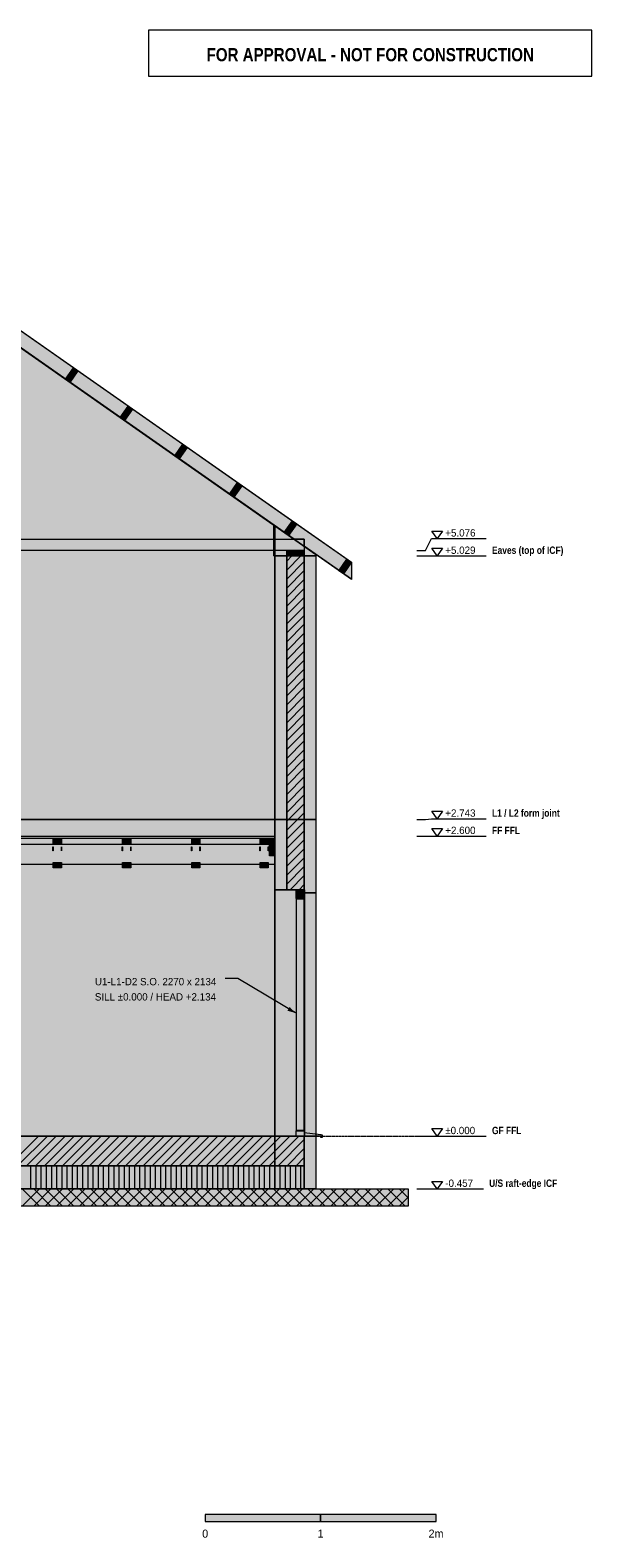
# Model space of a CAD drawing. Header units: millimetres. Extents: x -1634 to 12280, y -3482 to 9585.
# Tile 5 of 5: x 7414 to 12280, y -3482 to 9585. Entities that reach past the tile are written whole.
import ezdxf
from ezdxf.enums import TextEntityAlignment as Align

# ---------------------------------------------------------------- set-up
doc = ezdxf.new("R2010")
doc.units = ezdxf.units.MM
doc.linetypes.add('DASHED', pattern=[1.524, 1.27, -0.254])
for name, color, linetype in [('FILL-C_BDBDBF', 7, 'Continuous'), ('FILL-C_CCB294', 7, 'Continuous'), ('FILL-EPS', 7, 'Continuous'), ('FILL-INK', 7, 'Continuous'), ('FILL-LIGHT', 7, 'Continuous'), ('FILL-MASONRY_FILL', 7, 'Continuous'), ('FILL-STEEL_GREY', 7, 'Continuous'), ('FILL-TIMBER', 7, 'Continuous'), ('FILL-WHITE', 7, 'Continuous'), ('LINE-C_BF9E33', 7, 'Continuous'), ('LINE-CORE', 7, 'Continuous'), ('LINE-INK', 7, 'Continuous'), ('LINE-RED', 7, 'Continuous'), ('LINE-STEEL-DASH', 7, 'DASHED'), ('LINE-STEEL_GREY', 7, 'Continuous'), ('LINE-TIMBER_DK', 7, 'Continuous'), ('TEXT-INK', 7, 'Continuous'), ('TEXT-RED', 7, 'Continuous'), ('TEXT-STEEL', 7, 'Continuous')]:
    doc.layers.add(name, color=color, linetype=linetype)
doc.styles.add('OpenSansCondensed-Bold', font='OpenSansCondensed-Bold.ttf')

msp = doc.modelspace()

# ---------------------------------------------------------------- hatches: boundary and pattern name
at = {"layer": 'FILL-C_BDBDBF', "true_color": 0xbdbdbf}
h = msp.add_hatch(color=9, dxfattribs=at)
h.dxf.hatch_style = 1
h.paths.add_polyline_path([(9788, 2134), (9636, 2134), (9636, 5029), (9788, 5029)])
h = msp.add_hatch(color=9, dxfattribs=at)
h.dxf.hatch_style = 1
h.paths.add_polyline_path([(9788, -457), (9788, -41), (9788, 0)])
at = {"layer": 'FILL-C_CCB294', "true_color": 0xccb294}
h = msp.add_hatch(color=253, dxfattribs=at)
h.dxf.hatch_style = 1
h.paths.add_polyline_path([(9638, 5029), (9638, 5033), (9638, 5076), (9775, 5076), (9788, 5076), (9788, 5072), (9788, 5029), (9652, 5029)])
h = msp.add_hatch(color=253, dxfattribs=at)
h.dxf.hatch_style = 1
h.paths.add_polyline_path([(9638, 5029), (9638, 5033), (9638, 5076), (9775, 5076), (9788, 5076), (9788, 5072), (9788, 5029), (9652, 5029)])
at = {"layer": 'FILL-EPS', "true_color": 0xccffff}
h = msp.add_hatch(color=7, dxfattribs=at)
h.dxf.hatch_style = 1
h.paths.add_polyline_path([(9534, 2743), (9534, 2819), (9534, 3288), (9534, 3883), (9534, 4804), (9534, 5029), (9636, 5029), (9636, 2134), (9548, 2134), (9534, 2134), (9534, 2147)])
h = msp.add_hatch(color=7, dxfattribs=at)
h.dxf.hatch_style = 1
h.paths.add_polyline_path([(9890, 5029), (9890, 4995), (9890, 4976), (9890, 4942), (9890, 4794), (9890, 3921), (9890, 3270), (9890, 2743), (9890, 2676), (9890, 2653), (9890, 2615), (9890, 2109), (9794, 2109), (9789, 2109), (9789, 2110), (9789, 2134), (9788, 2134), (9788, 5029), (9858, 5029)])
h = msp.add_hatch(color=7, dxfattribs=at)
h.dxf.hatch_style = 1
h.paths.add_polyline_path([(9890, 0), (9890, -417), (9890, -457), (9881, -457), (9788, -457), (9788, 0), (9881, 0)])
at = {"layer": 'FILL-INK', "true_color": 0x1a1a1a}
h = msp.add_hatch(color=250, dxfattribs=at)
h.dxf.hatch_style = 1
h.paths.add_polyline_path([(7613, 2471), (7612, 2471), (7611, 2471), (7611, 2482), (7611, 2506), (7612, 2506), (7613, 2506), (7613, 2482)])
h = msp.add_hatch(color=250, dxfattribs=at)
h.dxf.hatch_style = 1
h.paths.add_polyline_path([(7686, 2471), (7685, 2471), (7685, 2471), (7685, 2482), (7685, 2506), (7685, 2506), (7686, 2506), (7686, 2482)])
h = msp.add_hatch(color=250, dxfattribs=at)
h.dxf.hatch_style = 1
h.paths.add_polyline_path([(8213, 2482), (8213, 2471), (8212, 2471), (8211, 2471), (8211, 2482), (8211, 2506), (8212, 2506), (8213, 2506)])
h = msp.add_hatch(color=250, dxfattribs=at)
h.dxf.hatch_style = 1
h.paths.add_polyline_path([(8286, 2471), (8285, 2471), (8285, 2471), (8285, 2482), (8285, 2506), (8285, 2506), (8286, 2506), (8286, 2482)])
h = msp.add_hatch(color=250, dxfattribs=at)
h.dxf.hatch_style = 1
h.paths.add_polyline_path([(8813, 2471), (8812, 2471), (8811, 2471), (8811, 2482), (8811, 2506), (8812, 2506), (8813, 2506), (8813, 2482)])
h = msp.add_hatch(color=250, dxfattribs=at)
h.dxf.hatch_style = 1
h.paths.add_polyline_path([(8886, 2471), (8885, 2471), (8885, 2471), (8885, 2482), (8885, 2506), (8885, 2506), (8886, 2506), (8886, 2482)])
h = msp.add_hatch(color=250, dxfattribs=at)
h.dxf.hatch_style = 1
h.paths.add_polyline_path([(9405, 2471), (9405, 2471), (9404, 2471), (9404, 2482), (9404, 2506), (9405, 2506), (9405, 2506), (9405, 2482)])
h = msp.add_hatch(color=250, dxfattribs=at)
h.dxf.hatch_style = 1
h.paths.add_polyline_path([(9479, 2471), (9478, 2471), (9477, 2471), (9477, 2482), (9477, 2506), (9478, 2506), (9479, 2506), (9479, 2482)])
at = {"layer": 'FILL-INK', "true_color": 0x1a1a1f}
h = msp.add_hatch(color=250, dxfattribs=at)
h.dxf.hatch_style = 1
h.paths.add_polyline_path([(9712, 1067), (9642, 1087), (9662, 1119)])
at = {"layer": 'FILL-INK', "true_color": 0x14141a}
h = msp.add_hatch(color=250, dxfattribs=at)
h.dxf.hatch_style = 1
h.paths.add_polyline_path([(8930, -3340), (9930, -3340), (9930, -3280), (8930, -3280)])
at = {"layer": 'FILL-LIGHT', "true_color": 0xcccccf}
h = msp.add_hatch(color=254, dxfattribs=at)
h.dxf.hatch_style = 1
h.paths.add_polyline_path([(1273, -257), (102, -257), (102, -226), (102, 0), (8617, 0), (9788, 0), (9788, -31), (9788, -257)])
at = {"layer": 'FILL-MASONRY_FILL', "true_color": 0xe0d9cc}
h = msp.add_hatch(color=254, dxfattribs=at)
h.dxf.hatch_style = 1
h.paths.add_polyline_path([(1531, -607), (-800, -607), (-800, -577), (-800, -457), (8359, -457), (10690, -457), (10690, -488), (10690, -607)])
at = {"layer": 'FILL-STEEL_GREY', "true_color": 0x737378}
h = msp.add_hatch(color=8, dxfattribs=at)
h.dxf.hatch_style = 1
h.paths.add_polyline_path([(5116, 2597), (5116, 2600), (5151, 2600), (5156, 2600), (5410, 2600), (7556, 2600), (7765, 2600), (9534, 2600), (9534, 2580), (9534, 2578), (9325, 2578), (7556, 2578), (7301, 2578), (5156, 2578), (5151, 2578), (5116, 2578)])
at = {"layer": 'FILL-TIMBER', "true_color": 0xedd6a8}
h = msp.add_hatch(color=41, dxfattribs=at)
h.dxf.hatch_style = 1
h.paths.add_polyline_path([(7685, 2578), (7685, 2574), (7685, 2531), (7619, 2531), (7613, 2531), (7613, 2535), (7613, 2578), (7678, 2578)])
h = msp.add_hatch(color=41, dxfattribs=at)
h.dxf.hatch_style = 1
h.paths.add_polyline_path([(8285, 2578), (8285, 2574), (8285, 2531), (8219, 2531), (8213, 2531), (8213, 2535), (8213, 2578), (8278, 2578)])
h = msp.add_hatch(color=41, dxfattribs=at)
h.dxf.hatch_style = 1
h.paths.add_polyline_path([(8885, 2578), (8885, 2574), (8885, 2531), (8819, 2531), (8813, 2531), (8813, 2535), (8813, 2578), (8878, 2578)])
h = msp.add_hatch(color=41, dxfattribs=at)
h.dxf.hatch_style = 1
h.paths.add_polyline_path([(9477, 2578), (9477, 2574), (9477, 2531), (9412, 2531), (9405, 2531), (9405, 2535), (9405, 2578), (9471, 2578)])
h = msp.add_hatch(color=41, dxfattribs=at)
h.dxf.hatch_style = 1
h.paths.add_polyline_path([(9534, 2578), (9534, 2566), (9534, 2428), (9491, 2428), (9487, 2428), (9487, 2440), (9487, 2578), (9531, 2578)])
h = msp.add_hatch(color=41, dxfattribs=at)
h.dxf.hatch_style = 1
h.paths.add_polyline_path([(7685, 2372), (7685, 2368), (7685, 2325), (7619, 2325), (7613, 2325), (7613, 2329), (7613, 2372), (7679, 2372)])
h = msp.add_hatch(color=41, dxfattribs=at)
h.dxf.hatch_style = 1
h.paths.add_polyline_path([(8285, 2372), (8285, 2368), (8285, 2325), (8219, 2325), (8213, 2325), (8213, 2329), (8213, 2372), (8279, 2372)])
h = msp.add_hatch(color=41, dxfattribs=at)
h.dxf.hatch_style = 1
h.paths.add_polyline_path([(8885, 2372), (8885, 2368), (8885, 2325), (8819, 2325), (8813, 2325), (8813, 2329), (8813, 2372), (8879, 2372)])
h = msp.add_hatch(color=41, dxfattribs=at)
h.dxf.hatch_style = 1
h.paths.add_polyline_path([(9477, 2372), (9477, 2368), (9477, 2325), (9411, 2325), (9405, 2325), (9405, 2329), (9405, 2372), (9471, 2372)])
h = msp.add_hatch(color=41, dxfattribs=at)
h.dxf.hatch_style = 1
h.paths.add_polyline_path([(9785, 2129), (9788, 2129), (9788, 2126), (9788, 2059), (9722, 2059), (9718, 2059), (9718, 2063), (9718, 2129)])
h = msp.add_hatch(color=41, dxfattribs=at)
h.dxf.hatch_style = 1
h.paths.add_polyline_path([(9722, 1208), (9722, 1981), (9722, 1990), (9722, 2056), (9777, 2056), (9784, 2056), (9784, 2047), (9784, 1981), (9784, 997), (9784, 223), (9784, 201), (9784, 48), (9730, 48), (9722, 48), (9722, 70), (9722, 223)])
h = msp.add_hatch(color=41, dxfattribs=at)
h.dxf.hatch_style = 1
h.paths.add_polyline_path([(9718, 30), (9718, 45), (9787, 45), (9788, 45), (9788, 45), (9788, 30), (9931, 13), (9937, 12), (9943, 12), (9943, 12), (9943, 11), (9943, -12), (9934, -12), (9933, -12), (9933, -11), (9933, 0), (9727, 0), (9718, 0), (9718, 1), (9718, 30)])
at = {"layer": 'FILL-TIMBER', "true_color": 0xfced9e}
h = msp.add_hatch(color=41, dxfattribs=at)
h.dxf.hatch_style = 1
h.paths.add_polyline_path([(9788, -457), (1273, -457), (102, -457), (102, -445), (102, -357), (102, -345), (102, -257), (8617, -257), (9788, -257), (9788, -269), (9788, -357), (9788, -369)])
at = {"layer": 'FILL-WHITE', "true_color": 0xffffff}
h = msp.add_hatch(color=7, dxfattribs=at)
h.dxf.hatch_style = 1
h.paths.add_polyline_path([(4945, 8650), (4945, 8650), (9788, 5259), (9788, 5259), (9788, 5259), (10197, 4973), (10197, 4973), (10197, 4826), (9788, 5113), (9788, 5173), (9702, 5173), (4945, 8504), (4945, 8650), (4944, 8651)])
h = msp.add_hatch(color=7, dxfattribs=at)
h.dxf.hatch_style = 1
h.paths.add_polyline_path([(4945, 8502), (4945, 8650), (10197, 4973), (10197, 4824), (4945, 8502)])
h = msp.add_hatch(color=7, dxfattribs=at)
h.dxf.hatch_style = 1
h.paths.add_polyline_path([(4945, 8502), (4945, 8650), (10197, 4973), (10197, 4824), (4945, 8502)])
h = msp.add_hatch(color=7, dxfattribs=at)
h.dxf.hatch_style = 1
h.paths.add_polyline_path([(4945, 8502), (4945, 8650), (10197, 4973), (10197, 4824), (4945, 8502)])
h = msp.add_hatch(color=7, dxfattribs=at)
h.dxf.hatch_style = 1
h.paths.add_polyline_path([(4945, 8502), (4945, 8650), (10197, 4973), (10197, 4824), (4945, 8502)])
h = msp.add_hatch(color=7, dxfattribs=at)
h.dxf.hatch_style = 1
h.paths.add_polyline_path([(4945, 8650), (9788, 5259), (10197, 4973), (10197, 4826), (9788, 5113), (9788, 5173), (9702, 5173), (4945, 8504)])
h = msp.add_hatch(color=7, dxfattribs=at)
h.dxf.hatch_style = 1
h.paths.add_polyline_path([(356, 5288), (4557, 8230), (5333, 8230), (9534, 5288), (9534, 2743), (356, 2743)])
h.paths.add_polyline_path([(5970, 3633), (5970, 4700), (5270, 4700), (5270, 3633)], flags=0)
h = msp.add_hatch(color=7, dxfattribs=at)
h.dxf.hatch_style = 1
h.paths.add_polyline_path([(356, 5029), (366, 5029), (366, 5295), (4557, 8230), (5333, 8230), (5388, 8191), (5429, 8163), (5429, 8162), (9488, 5321), (9524, 5295), (9524, 5029), (9534, 5029), (9534, 2743), (356, 2743)])
h.paths.add_polyline_path([(5995, 3633), (5995, 4725), (5993, 4725), (5993, 4725), (5245, 4725), (5245, 3633)], flags=0)
h = msp.add_hatch(color=7, dxfattribs=at)
h.dxf.hatch_style = 1
h.paths.add_polyline_path([(7719, 6559), (7789, 6659), (7827, 6632), (7757, 6532)])
h = msp.add_hatch(color=7, dxfattribs=at)
h.dxf.hatch_style = 1
h.paths.add_polyline_path([(7719, 6559), (7789, 6659), (7827, 6632), (7757, 6532)])
h = msp.add_hatch(color=7, dxfattribs=at)
h.dxf.hatch_style = 1
h.paths.add_polyline_path([(8231, 6201), (8193, 6227), (8263, 6327), (8301, 6300), (8231, 6201)])
h = msp.add_hatch(color=7, dxfattribs=at)
h.dxf.hatch_style = 1
h.paths.add_polyline_path([(8231, 6201), (8193, 6227), (8263, 6327), (8301, 6300), (8231, 6201)])
h = msp.add_hatch(color=7, dxfattribs=at)
h.dxf.hatch_style = 1
h.paths.add_polyline_path([(8667, 5896), (8737, 5996), (8775, 5969), (8705, 5869)])
h = msp.add_hatch(color=7, dxfattribs=at)
h.dxf.hatch_style = 1
h.paths.add_polyline_path([(8667, 5896), (8737, 5996), (8775, 5969), (8705, 5869)])
h = msp.add_hatch(color=7, dxfattribs=at)
h.dxf.hatch_style = 1
h.paths.add_polyline_path([(9141, 5564), (9211, 5664), (9249, 5637), (9179, 5537)])
h = msp.add_hatch(color=7, dxfattribs=at)
h.dxf.hatch_style = 1
h.paths.add_polyline_path([(9141, 5564), (9211, 5664), (9249, 5637), (9179, 5537)])
h = msp.add_hatch(color=7, dxfattribs=at)
h.dxf.hatch_style = 1
h.paths.add_polyline_path([(9534, 5288), (9534, 5029), (9524, 5029), (9524, 5295)])
h = msp.add_hatch(color=7, dxfattribs=at)
h.dxf.hatch_style = 1
h.paths.add_polyline_path([(9534, 5288), (9890, 5039), (9890, 2743), (9534, 2743)])
h = msp.add_hatch(color=7, dxfattribs=at)
h.dxf.hatch_style = 1
h.paths.add_polyline_path([(9890, 5039), (9890, 5029), (9534, 5029), (9534, 5288)])
h = msp.add_hatch(color=7, dxfattribs=at)
h.dxf.hatch_style = 1
h.paths.add_polyline_path([(9615, 5232), (9685, 5332), (9723, 5305), (9653, 5205)])
h = msp.add_hatch(color=7, dxfattribs=at)
h.dxf.hatch_style = 1
h.paths.add_polyline_path([(9615, 5232), (9685, 5332), (9723, 5305), (9653, 5205)])
h = msp.add_hatch(color=7, dxfattribs=at)
h.dxf.hatch_style = 1
h.paths.add_polyline_path([(102, 5173), (9788, 5173), (9788, 5076), (102, 5076)])
h = msp.add_hatch(color=7, dxfattribs=at)
h.dxf.hatch_style = 1
h.paths.add_polyline_path([(102, 5173), (9788, 5173), (9788, 5076), (102, 5076)])
h = msp.add_hatch(color=7, dxfattribs=at)
h.dxf.hatch_style = 1
h.paths.add_polyline_path([(9890, 5029), (9890, 2743), (9534, 2743), (9534, 2743), (9534, 4214), (9534, 4214), (9534, 4214), (9534, 5029), (9534, 5029)])
h = msp.add_hatch(color=7, dxfattribs=at)
h.dxf.hatch_style = 1
h.paths.add_polyline_path([(9534, 2743), (9534, 5029), (9890, 5029), (9890, 2743)])
h = msp.add_hatch(color=7, dxfattribs=at)
h.dxf.hatch_style = 1
h.paths.add_polyline_path([(9638, 5076), (9788, 5076), (9788, 5029), (9638, 5029)])
h = msp.add_hatch(color=7, dxfattribs=at)
h.dxf.hatch_style = 1
h.paths.add_polyline_path([(10089, 4900), (10158, 5000), (10197, 4973), (10127, 4873)])
h = msp.add_hatch(color=7, dxfattribs=at)
h.dxf.hatch_style = 1
h.paths.add_polyline_path([(10089, 4900), (10158, 5000), (10197, 4973), (10127, 4873)])
h = msp.add_hatch(color=7, dxfattribs=at)
h.dxf.hatch_style = 1
h.paths.add_polyline_path([(9534, 2743), (9890, 2743), (9890, 0), (9534, 0), (9534, 0), (9534, 2743), (9534, 2743), (9534, 2743), (9534, 2745), (9534, 2745)])
h = msp.add_hatch(color=7, dxfattribs=at)
h.dxf.hatch_style = 1
h.paths.add_polyline_path([(356, 0), (356, 2743), (9534, 2743), (9534, 0)])
h = msp.add_hatch(color=7, dxfattribs=at)
h.dxf.hatch_style = 1
h.paths.add_polyline_path([(356, 2743), (9534, 2743), (9534, 0), (356, 0), (356, 2743)])
h = msp.add_hatch(color=7, dxfattribs=at)
h.dxf.hatch_style = 1
h.paths.add_polyline_path([(9534, 0), (9534, 2743), (9890, 2743), (9890, 0), (9534, 0)])
h = msp.add_hatch(color=7, dxfattribs=at)
h.dxf.hatch_style = 1
h.paths.add_polyline_path([(9534, 2743), (9534, 2742), (9534, 2742)])
h = msp.add_hatch(color=7, dxfattribs=at)
h.dxf.hatch_style = 1
h.paths.add_polyline_path([(9536, 2743), (9536, 2743), (9534, 2743)])
h = msp.add_hatch(color=7, dxfattribs=at)
h.dxf.hatch_style = 1
h.paths.add_polyline_path([(9534, 0), (9534, 2743), (9890, 2743), (9890, 0)])
h = msp.add_hatch(color=7, dxfattribs=at)
h.dxf.hatch_style = 1
h.paths.add_polyline_path([(9890, 2742), (9890, 2742), (9890, 2743)])
h = msp.add_hatch(color=7, dxfattribs=at)
h.dxf.hatch_style = 1
h.paths.add_polyline_path([(356, 2578), (356, 2600), (2756, 2600), (5156, 2600), (7556, 2600), (9534, 2600), (9534, 2578), (7556, 2578), (5156, 2578), (2756, 2578), (356, 2578)])
h = msp.add_hatch(color=7, dxfattribs=at)
h.dxf.hatch_style = 1
h.paths.add_polyline_path([(5116, 2531), (9487, 2531), (9487, 2578), (9534, 2578), (9534, 2353), (5116, 2353)])
h = msp.add_hatch(color=7, dxfattribs=at)
h.dxf.hatch_style = 1
h.paths.add_polyline_path([(5116, 2531), (9534, 2531), (9534, 2353), (5116, 2353)])
h = msp.add_hatch(color=7, dxfattribs=at)
h.dxf.hatch_style = 1
h.paths.add_polyline_path([(7613, 2578), (7685, 2578), (7685, 2531), (7613, 2531)])
h = msp.add_hatch(color=7, dxfattribs=at)
h.dxf.hatch_style = 1
h.paths.add_polyline_path([(8213, 2578), (8285, 2578), (8285, 2531), (8213, 2531)])
h = msp.add_hatch(color=7, dxfattribs=at)
h.dxf.hatch_style = 1
h.paths.add_polyline_path([(8813, 2578), (8885, 2578), (8885, 2531), (8813, 2531)])
h = msp.add_hatch(color=7, dxfattribs=at)
h.dxf.hatch_style = 1
h.paths.add_polyline_path([(9405, 2578), (9477, 2578), (9477, 2531), (9405, 2531)])
h = msp.add_hatch(color=7, dxfattribs=at)
h.dxf.hatch_style = 1
h.paths.add_polyline_path([(7613, 2372), (7685, 2372), (7685, 2325), (7613, 2325)])
h = msp.add_hatch(color=7, dxfattribs=at)
h.dxf.hatch_style = 1
h.paths.add_polyline_path([(8213, 2372), (8285, 2372), (8285, 2325), (8213, 2325)])
h = msp.add_hatch(color=7, dxfattribs=at)
h.dxf.hatch_style = 1
h.paths.add_polyline_path([(8813, 2372), (8885, 2372), (8885, 2325), (8813, 2325)])
h = msp.add_hatch(color=7, dxfattribs=at)
h.dxf.hatch_style = 1
h.paths.add_polyline_path([(9405, 2372), (9477, 2372), (9477, 2325), (9405, 2325)])
h = msp.add_hatch(color=7, dxfattribs=at)
h.dxf.hatch_style = 1
h.paths.add_polyline_path([(9789, 2134), (9789, 0), (9534, 0), (9534, 2134)])
h = msp.add_hatch(color=7, dxfattribs=at)
h.dxf.hatch_style = 1
h.paths.add_polyline_path([(9789, 2109), (9890, 2109), (9890, 0), (9789, 0)])
h = msp.add_hatch(color=7, dxfattribs=at)
h.dxf.hatch_style = 1
h.paths.add_polyline_path([(102, 0), (9788, 0), (9788, -257), (102, -257)])
h = msp.add_hatch(color=7, dxfattribs=at)
h.dxf.hatch_style = 1
h.paths.add_polyline_path([(356, 0), (9534, 0), (9534, -457), (356, -457)])
h = msp.add_hatch(color=7, dxfattribs=at)
h.dxf.hatch_style = 1
h.paths.add_polyline_path([(356, 0), (457, 0), (9534, 0), (9534, -457), (457, -457), (356, -457)])
h = msp.add_hatch(color=7, dxfattribs=at)
h.dxf.hatch_style = 1
h.paths.add_polyline_path([(9534, -457), (9534, 0), (9890, 0), (9890, -457), (9534, -457)])
h = msp.add_hatch(color=7, dxfattribs=at)
h.dxf.hatch_style = 1
h.paths.add_polyline_path([(9788, 0), (9788, -457), (9534, -457), (9534, 0)])
h = msp.add_hatch(color=7, dxfattribs=at)
h.dxf.hatch_style = 1
h.paths.add_polyline_path([(9890, 0), (9890, -457), (9788, -457), (9788, 0)])
h = msp.add_hatch(color=7, dxfattribs=at)
h.dxf.hatch_style = 1
h.paths.add_polyline_path([(9788, 0), (9890, 0), (9890, -457), (9788, -457)])
h = msp.add_hatch(color=7, dxfattribs=at)
h.dxf.hatch_style = 1
h.paths.add_polyline_path([(9930, -3340), (10930, -3340), (10930, -3280), (9930, -3280)])

# ---------------------------------------------------------------- linework, layer by layer
at = {"layer": 'LINE-C_BF9E33', "lineweight": 5}
for p, q in [((7420, -457), (7420, -257)), ((7465, -457), (7465, -257)), ((7510, -457), (7510, -257)), ((7555, -457), (7555, -257)), ((7600, -457), (7600, -257)), ((7645, -457), (7645, -257)), ((7690, -457), (7690, -257)), ((7735, -457), (7735, -257)), ((7780, -457), (7780, -257)), ((7825, -457), (7825, -257)), ((7870, -457), (7870, -257)), ((7915, -457), (7915, -257)), ((7960, -457), (7960, -257)), ((8005, -457), (8005, -257)), ((8050, -457), (8050, -257)), ((8095, -457), (8095, -257)), ((8140, -457), (8140, -257)), ((8185, -457), (8185, -257)), ((8230, -457), (8230, -257)), ((8275, -457), (8275, -257)), ((8320, -457), (8320, -257)), ((8365, -457), (8365, -257)), ((8410, -457), (8410, -257)), ((8455, -457), (8455, -257)), ((8500, -457), (8500, -257)), ((8545, -457), (8545, -257)), ((8590, -457), (8590, -257)), ((8635, -457), (8635, -257)), ((8680, -457), (8680, -257)), ((8725, -457), (8725, -257)), ((8770, -457), (8770, -257)), ((8815, -457), (8815, -257)), ((8860, -457), (8860, -257)), ((8905, -457), (8905, -257)), ((8950, -457), (8950, -257)), ((8995, -457), (8995, -257)), ((9040, -457), (9040, -257)), ((9085, -457), (9085, -257)), ((9130, -457), (9130, -257)), ((9175, -457), (9175, -257)), ((9220, -457), (9220, -257)), ((9265, -457), (9265, -257)), ((9310, -457), (9310, -257)), ((9355, -457), (9355, -257)), ((9400, -457), (9400, -257)), ((9445, -457), (9445, -257)), ((9490, -457), (9490, -257)), ((9535, -457), (9535, -257)), ((9580, -457), (9580, -257)), ((9625, -457), (9625, -257)), ((9670, -457), (9670, -257)), ((9715, -457), (9715, -257)), ((9760, -457), (9760, -257))]:
    msp.add_line(p, q, dxfattribs=at)
at = {"layer": 'LINE-CORE', "lineweight": 5}
for points in [[(4945, 8650), (4945, 8650), (9788, 5259), (9788, 5259), (9788, 5259), (10197, 4973), (10197, 4973), (10197, 4973), (10197, 4826), (10197, 4826), (10197, 4826), (10197, 4826), (9788, 5113), (9788, 5173), (9702, 5173), (9702, 5173), (4945, 8504), (4945, 8650), (4944, 8651)], [(4945, 8502), (4945, 8650), (10197, 4973), (10197, 4973), (10197, 4973), (10197, 4824), (4945, 8502), (4945, 8502), (4945, 8502)], [(4945, 8502), (4945, 8650), (10197, 4973), (10197, 4973), (10197, 4973), (10197, 4824), (4945, 8502), (4945, 8502), (4945, 8502)], [(4945, 8502), (4945, 8650), (10197, 4973), (10197, 4973), (10197, 4973), (10197, 4824), (4945, 8502), (4945, 8502), (4945, 8502)], [(4945, 8502), (4945, 8650), (10197, 4973), (10197, 4973), (10197, 4973), (10197, 4824), (4945, 8502), (4945, 8502), (4945, 8502)], [(4945, 8650), (9788, 5259), (9788, 5259), (10197, 4973), (10197, 4973), (10197, 4973), (10197, 4826), (9788, 5113), (9788, 5113), (9788, 5173), (9702, 5173), (9702, 5173), (9702, 5173), (4945, 8504)], [(356, 5288), (4557, 8230), (5333, 8230), (5333, 8230), (5333, 8230), (9534, 5288), (9534, 5288), (9534, 2743), (9534, 2743), (356, 2743)], [(356, 5029), (366, 5029), (366, 5295), (4557, 8230), (4557, 8230), (4557, 8230), (5333, 8230), (5333, 8230), (5388, 8191), (5429, 8163), (5429, 8162), (9488, 5321), (9524, 5295), (9524, 5029), (9534, 5029), (9534, 2743), (9534, 2743), (356, 2743)], [(7719, 6559), (7789, 6659), (7789, 6659), (7789, 6659), (7827, 6632), (7757, 6532), (7757, 6532), (7757, 6532)], [(7719, 6559), (7789, 6659), (7789, 6659), (7789, 6659), (7827, 6632), (7757, 6532), (7757, 6532), (7757, 6532)], [(8231, 6201), (8193, 6227), (8263, 6327), (8263, 6327), (8263, 6327), (8301, 6300), (8231, 6201), (8231, 6201)], [(8231, 6201), (8193, 6227), (8263, 6327), (8263, 6327), (8263, 6327), (8301, 6300), (8231, 6201), (8231, 6201)], [(8667, 5896), (8737, 5996), (8775, 5969), (8705, 5869)], [(8667, 5896), (8737, 5996), (8775, 5969), (8705, 5869)], [(9141, 5564), (9211, 5664), (9249, 5637), (9179, 5537)], [(9141, 5564), (9211, 5664), (9249, 5637), (9179, 5537)], [(9534, 5288), (9534, 5029), (9524, 5029), (9524, 5295)], [(9534, 5288), (9890, 5039), (9890, 2743), (9534, 2743)], [(9890, 5039), (9890, 5029), (9534, 5029), (9534, 5288)], [(9615, 5232), (9685, 5332), (9723, 5305), (9653, 5205)], [(9615, 5232), (9685, 5332), (9723, 5305), (9653, 5205)], [(102, 5173), (9788, 5173), (9788, 5076), (9788, 5076), (102, 5076), (102, 5173)], [(102, 5173), (9788, 5173), (9788, 5173), (9788, 5076), (102, 5076), (102, 5076)], [(9890, 5029), (9890, 2743), (9534, 2743), (9534, 2743), (9534, 4214), (9534, 4214), (9534, 4214), (9534, 5029), (9534, 5029)], [(9534, 2743), (9534, 5029), (9890, 5029), (9890, 5029), (9890, 2743), (9534, 2743)], [(9638, 5076), (9788, 5076), (9788, 5029), (9638, 5029)], [(10089, 4900), (10158, 5000), (10197, 4973), (10127, 4873)], [(10089, 4900), (10158, 5000), (10197, 4973), (10127, 4873)], [(9534, 2743), (9890, 2743), (9890, 0), (9890, 0), (9890, 0), (9534, 0), (9534, 0), (9534, 0), (9534, 0), (9534, 2743), (9534, 2743), (9534, 2743), (9534, 2745), (9534, 2745), (9534, 2745)], [(356, 0), (356, 2743), (9534, 2743), (9534, 0), (356, 0)], [(356, 2743), (356, 2743), (9534, 2743), (9534, 0), (356, 0), (356, 2743), (356, 2743)], [(9534, 0), (9534, 0), (9534, 2743), (9890, 2743), (9890, 2743), (9890, 2743), (9890, 2743), (9890, 0), (9534, 0), (9534, 0)], [(9534, 2743), (9534, 2742), (9534, 2742)], [(9536, 2743), (9536, 2743), (9534, 2743), (9534, 2743)], [(9534, 0), (9534, 2743), (9890, 2743), (9890, 2743), (9890, 0), (9534, 0)], [(9890, 2742), (9890, 2742), (9890, 2743)], [(356, 2578), (356, 2600), (2756, 2600), (2756, 2600), (5156, 2600), (5156, 2600), (7556, 2600), (7556, 2600), (9534, 2600), (9534, 2600), (9534, 2578), (7556, 2578), (7556, 2578), (5156, 2578), (5156, 2578), (2756, 2578), (2756, 2578), (356, 2578), (356, 2578), (356, 2578)], [(5116, 2531), (9487, 2531), (9487, 2578), (9534, 2578), (9534, 2353), (9534, 2353), (5116, 2353), (5116, 2531)], [(5116, 2531), (9534, 2531), (9534, 2531), (9534, 2353), (5116, 2353), (5116, 2353)], [(7613, 2578), (7685, 2578), (7685, 2531), (7613, 2531)], [(8213, 2578), (8285, 2578), (8285, 2531), (8213, 2531)], [(8813, 2578), (8885, 2578), (8885, 2531), (8813, 2531)], [(9405, 2578), (9477, 2578), (9477, 2531), (9405, 2531)], [(7613, 2372), (7685, 2372), (7685, 2325), (7613, 2325)], [(8213, 2372), (8285, 2372), (8285, 2325), (8213, 2325)], [(8813, 2372), (8885, 2372), (8885, 2325), (8813, 2325)], [(9405, 2372), (9477, 2372), (9477, 2325), (9405, 2325)], [(9789, 2134), (9789, 0), (9789, 0), (9534, 0), (9534, 2134), (9534, 2134)], [(9789, 2109), (9789, 2109), (9890, 2109), (9890, 0), (9890, 0), (9890, 0), (9890, 0), (9789, 0), (9789, 2109)], [(102, 0), (9788, 0), (9788, 0), (9788, -257), (102, -257)], [(356, 0), (9534, 0), (9534, -457), (356, -457)], [(356, 0), (356, 0), (356, 0), (457, 0), (9534, 0), (9534, -457), (9534, -457), (9534, -457), (9534, -457), (457, -457), (457, -457), (457, -457), (356, -457), (356, 0)], [(9534, -457), (9534, -457), (9534, 0), (9890, 0), (9890, 0), (9890, 0), (9890, 0), (9890, -457), (9534, -457), (9534, -457)], [(9788, 0), (9788, -457), (9534, -457), (9534, 0)], [(9890, 0), (9890, -457), (9788, -457), (9788, 0), (9788, 0)], [(9788, 0), (9890, 0), (9890, 0), (9890, -457), (9788, -457)]]:
    msp.add_lwpolyline(points, close=True, dxfattribs=at)
at = {"layer": 'LINE-INK', "lineweight": 5}
for p, q in [((10840, 5076), (10890, 5179)), ((10890, 5179), (11365, 5179)), ((10765, 5076), (10840, 5076)), ((10765, 5029), (10840, 5029)), ((10840, 5029), (10890, 5029)), ((10890, 5029), (11365, 5029)), ((10840, 2743), (10890, 2750)), ((10890, 2750), (11365, 2750)), ((10765, 2743), (10840, 2743)), ((10765, 2600), (10840, 2600)), ((10840, 2600), (10890, 2600)), ((10890, 2600), (11365, 2600)), ((9212, 1367), (9102, 1367)), ((9712, 1067), (9212, 1367)), ((10765, 0), (10840, 0)), ((10840, 0), (10890, 0)), ((10890, 0), (11365, 0)), ((10765, -457), (10840, -457)), ((10840, -457), (10890, -457)), ((10890, -457), (11340, -457))]:
    msp.add_line(p, q, dxfattribs=at)
for points in [[(10940, 5179), (10895, 5244), (10985, 5244)], [(9534, 2743), (9534, 2819), (9534, 3288), (9534, 3883), (9534, 4804), (9534, 5029), (9636, 5029), (9636, 2134), (9548, 2134), (9534, 2134), (9534, 2147)], [(9890, 4942), (9890, 4794), (9890, 3921), (9890, 3270), (9890, 2743), (9890, 2676), (9890, 2653), (9890, 2615), (9890, 2109), (9794, 2109), (9789, 2109), (9789, 2110), (9789, 2134), (9788, 2134), (9636, 2134), (9548, 2134), (9534, 2134), (9534, 2147), (9534, 2743), (9534, 2819), (9534, 3288), (9534, 3883), (9534, 4804), (9534, 5029), (9636, 5029), (9788, 5029), (9858, 5029), (9890, 5029), (9890, 4995), (9890, 4976)], [(9788, 2134), (9636, 2134), (9636, 5029), (9788, 5029)], [(9638, 5029), (9638, 5033), (9638, 5076), (9775, 5076), (9788, 5076), (9788, 5072), (9788, 5029), (9652, 5029)], [(9638, 5029), (9638, 5033), (9638, 5076), (9775, 5076), (9788, 5076), (9788, 5072), (9788, 5029), (9652, 5029)], [(9890, 5029), (9890, 4995), (9890, 4976), (9890, 4942), (9890, 4794), (9890, 3921), (9890, 3270), (9890, 2743), (9890, 2676), (9890, 2653), (9890, 2615), (9890, 2109), (9794, 2109), (9789, 2109), (9789, 2110), (9789, 2134), (9788, 2134), (9788, 5029), (9858, 5029)], [(10940, 5029), (10895, 5094), (10985, 5094)], [(10940, 2750), (10895, 2815), (10985, 2815)], [(10940, 2600), (10895, 2665), (10985, 2665)], [(5116, 2597), (5116, 2600), (5151, 2600), (5156, 2600), (5410, 2600), (7556, 2600), (7765, 2600), (9534, 2600), (9534, 2580), (9534, 2578), (9325, 2578), (7556, 2578), (7301, 2578), (5156, 2578), (5151, 2578), (5116, 2578)], [(7613, 2471), (7612, 2471), (7611, 2471), (7611, 2482), (7611, 2506), (7612, 2506), (7613, 2506), (7613, 2482)], [(7685, 2578), (7685, 2574), (7685, 2531), (7619, 2531), (7613, 2531), (7613, 2535), (7613, 2578), (7678, 2578)], [(7686, 2471), (7685, 2471), (7685, 2471), (7685, 2482), (7685, 2506), (7685, 2506), (7686, 2506), (7686, 2482)], [(8213, 2482), (8213, 2471), (8212, 2471), (8211, 2471), (8211, 2482), (8211, 2506), (8212, 2506), (8213, 2506)], [(8285, 2578), (8285, 2574), (8285, 2531), (8219, 2531), (8213, 2531), (8213, 2535), (8213, 2578), (8278, 2578)], [(8286, 2471), (8285, 2471), (8285, 2471), (8285, 2482), (8285, 2506), (8285, 2506), (8286, 2506), (8286, 2482)], [(8813, 2471), (8812, 2471), (8811, 2471), (8811, 2482), (8811, 2506), (8812, 2506), (8813, 2506), (8813, 2482)], [(8885, 2578), (8885, 2574), (8885, 2531), (8819, 2531), (8813, 2531), (8813, 2535), (8813, 2578), (8878, 2578)], [(8886, 2471), (8885, 2471), (8885, 2471), (8885, 2482), (8885, 2506), (8885, 2506), (8886, 2506), (8886, 2482)], [(9405, 2471), (9405, 2471), (9404, 2471), (9404, 2482), (9404, 2506), (9405, 2506), (9405, 2506), (9405, 2482)], [(9477, 2578), (9477, 2574), (9477, 2531), (9412, 2531), (9405, 2531), (9405, 2535), (9405, 2578), (9471, 2578)], [(9479, 2471), (9478, 2471), (9477, 2471), (9477, 2482), (9477, 2506), (9478, 2506), (9479, 2506), (9479, 2482)], [(9534, 2578), (9534, 2566), (9534, 2428), (9491, 2428), (9487, 2428), (9487, 2440), (9487, 2578), (9531, 2578)], [(7685, 2372), (7685, 2368), (7685, 2325), (7619, 2325), (7613, 2325), (7613, 2329), (7613, 2372), (7679, 2372)], [(8285, 2372), (8285, 2368), (8285, 2325), (8219, 2325), (8213, 2325), (8213, 2329), (8213, 2372), (8279, 2372)], [(8885, 2372), (8885, 2368), (8885, 2325), (8819, 2325), (8813, 2325), (8813, 2329), (8813, 2372), (8879, 2372)], [(9477, 2372), (9477, 2368), (9477, 2325), (9411, 2325), (9405, 2325), (9405, 2329), (9405, 2372), (9471, 2372)], [(9785, 2129), (9788, 2129), (9788, 2126), (9788, 2059), (9722, 2059), (9718, 2059), (9718, 2063), (9718, 2129)], [(9722, 1208), (9722, 1981), (9722, 1990), (9722, 2056), (9777, 2056), (9784, 2056), (9784, 2047), (9784, 1981), (9784, 997), (9784, 223), (9784, 201), (9784, 48), (9730, 48), (9722, 48), (9722, 70), (9722, 223)], [(1273, -257), (102, -257), (102, -226), (102, 0), (8617, 0), (9788, 0), (9788, -31), (9788, -257)], [(9718, 30), (9718, 45), (9787, 45), (9788, 45), (9788, 45), (9788, 30), (9931, 13), (9937, 12), (9943, 12), (9943, 12), (9943, 11), (9943, -12), (9934, -12), (9933, -12), (9933, -11), (9933, 0), (9727, 0), (9718, 0), (9718, 1), (9718, 30)], [(9890, 0), (9890, -417), (9890, -457), (9881, -457), (9788, -457), (9788, 0), (9881, 0)], [(9788, -457), (9788, -457), (9788, -41), (9788, 0), (9788, 0)], [(9788, 0), (9881, 0), (9890, 0), (9890, -417), (9890, -457), (9881, -457), (9788, -457), (9788, -457), (9788, -41), (9788, 0)], [(10940, 0), (10895, 65), (10985, 65)], [(9788, -457), (1273, -457), (102, -457), (102, -445), (102, -357), (102, -345), (102, -257), (8617, -257), (9788, -257), (9788, -269), (9788, -357), (9788, -369)], [(1531, -607), (-800, -607), (-800, -577), (-800, -457), (8359, -457), (10690, -457), (10690, -488), (10690, -607)], [(10940, -457), (10895, -392), (10985, -392)], [(8930, -3340), (9930, -3340), (9930, -3280), (8930, -3280)], [(9930, -3340), (10930, -3340), (10930, -3280), (9930, -3280)]]:
    msp.add_lwpolyline(points, close=True, dxfattribs=at)
at = {"layer": 'LINE-RED', "lineweight": 5}
msp.add_lwpolyline([(8440, 9185), (12280, 9185), (12280, 9585), (8440, 9585)], close=True, dxfattribs=at)
at = {"layer": 'LINE-STEEL-DASH', "lineweight": 5}
msp.add_line((-1200, 0), (11090, 0), dxfattribs=at)
at = {"layer": 'LINE-STEEL_GREY', "lineweight": 5}
for p, q in [((9636, 4906), (9760, 5029)), ((9636, 4983), (9682, 5029)), ((9636, 4828), (9788, 4980)), ((9636, 4750), (9788, 4902)), ((9636, 4672), (9788, 4825)), ((9636, 4594), (9788, 4747)), ((9636, 4517), (9788, 4669)), ((9636, 4439), (9788, 4591)), ((9636, 4361), (9788, 4513)), ((9636, 4283), (9788, 4436)), ((9636, 4205), (9788, 4358)), ((9636, 4128), (9788, 4280)), ((9636, 4050), (9788, 4202)), ((9636, 3972), (9788, 4125)), ((9636, 3894), (9788, 4047)), ((9636, 3817), (9788, 3969)), ((9636, 3739), (9788, 3891)), ((9636, 3661), (9788, 3813)), ((9636, 3583), (9788, 3736)), ((9636, 3505), (9788, 3658)), ((9636, 3428), (9788, 3580)), ((9636, 3350), (9788, 3502)), ((9636, 3272), (9788, 3425)), ((9636, 3194), (9788, 3347)), ((9636, 3117), (9788, 3269)), ((9636, 3039), (9788, 3191)), ((9636, 2961), (9788, 3113)), ((9636, 2883), (9788, 3036)), ((9636, 2805), (9788, 2958)), ((9636, 2728), (9788, 2880)), ((9636, 2650), (9788, 2802)), ((9636, 2572), (9788, 2724)), ((9636, 2494), (9788, 2647)), ((9636, 2417), (9788, 2569)), ((9636, 2339), (9788, 2491)), ((9636, 2261), (9788, 2413)), ((9636, 2183), (9788, 2336)), ((9665, 2134), (9788, 2258)), ((9743, 2134), (9788, 2180)), ((7228, -257), (7485, 0)), ((7305, -257), (7563, 0)), ((7383, -257), (7640, 0)), ((7461, -257), (7718, 0)), ((7539, -257), (7796, 0)), ((7617, -257), (7874, 0)), ((7694, -257), (7952, 0)), ((7772, -257), (8029, 0)), ((7850, -257), (8107, 0)), ((7928, -257), (8185, 0)), ((8005, -257), (8263, 0)), ((8083, -257), (8340, 0)), ((8161, -257), (8418, 0)), ((8239, -257), (8496, 0)), ((8317, -257), (8574, 0)), ((8394, -257), (8652, 0)), ((8472, -257), (8729, 0)), ((8550, -257), (8807, 0)), ((8628, -257), (8885, 0)), ((8705, -257), (8963, 0)), ((8783, -257), (9040, 0)), ((8861, -257), (9118, 0)), ((8939, -257), (9196, 0)), ((9017, -257), (9274, 0)), ((9094, -257), (9352, 0)), ((9172, -257), (9429, 0)), ((9250, -257), (9507, 0)), ((9328, -257), (9585, 0)), ((9406, -257), (9663, 0)), ((9483, -257), (9741, 0)), ((9561, -257), (9788, -30)), ((9639, -257), (9788, -108)), ((9788, -73), (9788, -73)), ((9717, -257), (9788, -185)), ((9788, -151), (9788, -151)), ((9788, -229), (9788, -229)), ((9788, -306), (9788, -306)), ((9788, -384), (9788, -384))]:
    msp.add_line(p, q, dxfattribs=at)
at = {"layer": 'LINE-TIMBER_DK', "lineweight": 5}
for p, q in [((9704, 5076), (9786, 5029)), ((9704, 5076), (9786, 5029)), ((7345, -607), (7495, -457)), ((7345, -457), (7495, -607)), ((7444, -607), (7594, -457)), ((7444, -457), (7594, -607)), ((7543, -607), (7693, -457)), ((7543, -457), (7693, -607)), ((7642, -607), (7792, -457)), ((7642, -457), (7792, -607)), ((7741, -607), (7891, -457)), ((7741, -457), (7891, -607)), ((7840, -607), (7990, -457)), ((7840, -457), (7990, -607)), ((7939, -607), (8089, -457)), ((7939, -457), (8089, -607)), ((8038, -607), (8188, -457)), ((8038, -457), (8188, -607)), ((8137, -607), (8287, -457)), ((8137, -457), (8287, -607)), ((8236, -607), (8386, -457)), ((8236, -457), (8386, -607)), ((8335, -607), (8485, -457)), ((8335, -457), (8485, -607)), ((8434, -607), (8584, -457)), ((8434, -457), (8584, -607)), ((8533, -607), (8683, -457)), ((8533, -457), (8683, -607)), ((8632, -607), (8782, -457)), ((8632, -457), (8782, -607)), ((8731, -607), (8881, -457)), ((8731, -457), (8881, -607)), ((8830, -607), (8980, -457)), ((8830, -457), (8980, -607)), ((8929, -607), (9079, -457)), ((8929, -457), (9079, -607)), ((9028, -607), (9178, -457)), ((9028, -457), (9178, -607)), ((9127, -607), (9277, -457)), ((9127, -457), (9277, -607)), ((9226, -607), (9376, -457)), ((9226, -457), (9376, -607)), ((9325, -607), (9475, -457)), ((9325, -457), (9475, -607)), ((9424, -607), (9574, -457)), ((9424, -457), (9574, -607)), ((9523, -607), (9673, -457)), ((9523, -457), (9673, -607)), ((9622, -607), (9772, -457)), ((9622, -457), (9772, -607)), ((9721, -607), (9871, -457)), ((9721, -457), (9871, -607)), ((9820, -607), (9970, -457)), ((9820, -457), (9970, -607)), ((9919, -607), (10069, -457)), ((9919, -457), (10069, -607)), ((10018, -607), (10168, -457)), ((10018, -457), (10168, -607)), ((10117, -607), (10267, -457)), ((10117, -457), (10267, -607)), ((10216, -607), (10366, -457)), ((10216, -457), (10366, -607)), ((10315, -607), (10465, -457)), ((10315, -457), (10465, -607)), ((10414, -607), (10564, -457)), ((10414, -457), (10564, -607)), ((10513, -607), (10663, -457)), ((10513, -457), (10663, -607)), ((10612, -457), (10690, -535)), ((10612, -607), (10690, -529))]:
    msp.add_line(p, q, dxfattribs=at)

# ---------------------------------------------------------------- texts
at = {"layer": 'TEXT-INK'}
for s, p in [('+5.076', (11010, 5196)), ('+5.029', (11010, 5046)), ('+2.743', (11010, 2768)), ('+2.600', (11010, 2618)), ('U1-L1-D2 S.O. 2270 x 2134', (7974, 1307)), ('SILL ±0.000 / HEAD +2.134', (7974, 1175)), ('±0.000', (11010, 17)), ('-0.457', (11010, -440))]:
    msp.add_text(s, height=63.5, dxfattribs=at).set_placement(p)
for s, p in [('0', (8930, -3480)), ('1', (9930, -3480)), ('2m', (10930, -3480))]:
    msp.add_text(s, height=69.8, dxfattribs=at).set_placement(p, align=Align.CENTER)
at = {"layer": 'TEXT-RED', "style": 'OpenSansCondensed-Bold'}
msp.add_text('FOR APPROVAL - NOT FOR CONSTRUCTION', height=114.3, dxfattribs=at).set_placement((10360, 9315), align=Align.CENTER)
at = {"layer": 'TEXT-STEEL', "style": 'OpenSansCondensed-Bold'}
for s, p in [('Eaves (top of ICF)', (11415, 5046)), ('L1 / L2 form joint', (11415, 2768)), ('FF FFL', (11415, 2618)), ('GF FFL', (11415, 17)), ('U/S raft-edge ICF', (11390, -440))]:
    msp.add_text(s, height=63.5, dxfattribs=at).set_placement(p)

doc.saveas('drawing.dxf')
